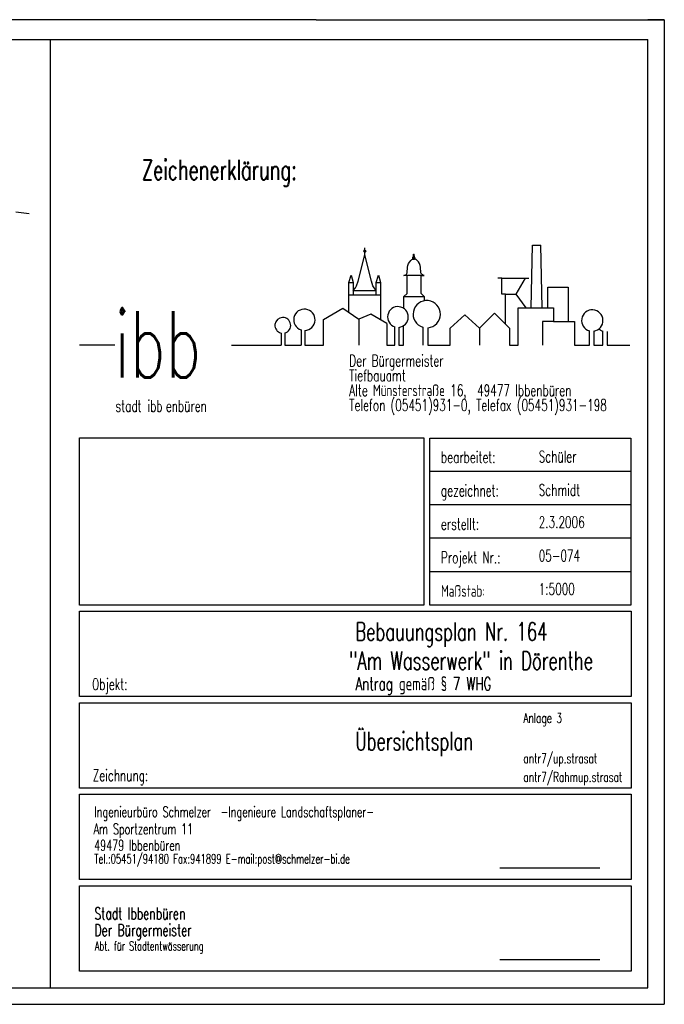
# Model space of a CAD drawing. Extents: x 3408899 to 3411804, y 5788010 to 5789500.
# Tile 11 of 11: x 3410832 to 3411804, y 5788015 to 5789500. Entities that reach past the tile are written whole.
import ezdxf

# ---------------------------------------------------------------- set-up
doc = ezdxf.new("R2010")
doc.units = 0
doc.header["$MEASUREMENT"] = 0
doc.linetypes.add('LINIENART0', pattern=[0])
for name, color, linetype in [('Gewässer', 7, 'Continuous'), ('NULLEBENE', 7, 'Continuous'), ('Rahmen', 7, 'Continuous')]:
    doc.layers.add(name, color=color, linetype=linetype)
doc.styles.add('SIMPLEX', font='simplex')

msp = doc.modelspace()

# ---------------------------------------------------------------- linework, layer by layer
at = {"layer": 'Gewässer', "color": 170, "linetype": 'LINIENART0'}
msp.add_line((3410826.33333, 5789210.8), (3410846.33333, 5789207.86667), dxfattribs=at)
at = {"layer": 'NULLEBENE', "color": 144, "linetype": 'LINIENART0'}
for p, q in [((3411803.78, 5789500.3674), (3411778.78, 5789500.3674)), ((3411352.18, 5789145.6174), (3411352.18, 5789156.4174)), ((3411603.23, 5789065.6174), (3411605.33, 5789160.5174)), ((3411605.33, 5789160.5174), (3411617.58, 5789160.5174)), ((3411619.68, 5789065.6174), (3411617.58, 5789160.5174)), ((3411342.18, 5789105.7674), (3411352.18, 5789145.6174)), ((3411350.83, 5789151.2174), (3411352.48, 5789152.8674)), ((3411350.83, 5789151.2674), (3411352.38, 5789152.8674)), ((3411350.83, 5789151.3674), (3411352.33, 5789152.8674)), ((3411350.83, 5789151.4174), (3411352.23, 5789152.8674)), ((3411350.83, 5789151.5174), (3411352.18, 5789152.8674)), ((3411350.83, 5789151.5674), (3411352.13, 5789152.8674)), ((3411350.88, 5789151.0674), (3411352.63, 5789152.8174)), ((3411350.88, 5789151.1174), (3411352.58, 5789152.8174)), ((3411350.88, 5789151.1674), (3411352.48, 5789152.8174)), ((3411350.88, 5789151.6674), (3411351.98, 5789152.8174)), ((3411350.88, 5789151.7674), (3411351.93, 5789152.8174)), ((3411350.93, 5789150.9174), (3411352.73, 5789152.7674)), ((3411350.93, 5789151.0174), (3411352.68, 5789152.7674)), ((3411350.93, 5789151.8674), (3411351.83, 5789152.7674)), ((3411350.93, 5789150.8174), (3411352.83, 5789152.7174)), ((3411350.93, 5789150.9174), (3411352.78, 5789152.7174)), ((3411350.93, 5789151.9674), (3411351.73, 5789152.7174)), ((3411350.98, 5789150.7174), (3411352.98, 5789152.7174)), ((3411350.98, 5789150.8174), (3411352.88, 5789152.7174)), ((3411351.03, 5789150.6674), (3411352.98, 5789152.6674)), ((3411351.03, 5789152.1174), (3411351.58, 5789152.6674)), ((3411351.03, 5789150.6674), (3411353.03, 5789152.6174)), ((3411351.08, 5789150.5674), (3411353.13, 5789152.6174)), ((3411351.08, 5789150.6174), (3411353.08, 5789152.6174)), ((3411351.13, 5789150.5174), (3411353.18, 5789152.5674)), ((3411351.18, 5789150.4674), (3411353.23, 5789152.5174)), ((3411351.18, 5789150.4174), (3411353.23, 5789152.4674)), ((3411351.23, 5789150.4174), (3411353.28, 5789152.4674)), ((3411351.28, 5789150.3674), (3411353.33, 5789152.4174)), ((3411351.28, 5789150.3174), (3411353.33, 5789152.3674)), ((3411351.33, 5789150.3174), (3411353.38, 5789152.3674)), ((3411351.38, 5789150.2674), (3411353.43, 5789152.3174)), ((3411351.38, 5789150.2174), (3411353.43, 5789152.2674)), ((3411351.43, 5789150.2174), (3411353.48, 5789152.2674)), ((3411351.53, 5789150.2174), (3411353.48, 5789152.1674)), ((3411351.53, 5789150.1674), (3411353.53, 5789152.1174)), ((3411351.58, 5789150.1174), (3411353.58, 5789152.1174)), ((3411351.63, 5789150.0674), (3411353.58, 5789152.0674)), ((3411351.68, 5789150.0674), (3411353.58, 5789152.0174)), ((3411351.73, 5789150.0674), (3411353.63, 5789151.9674)), ((3411351.78, 5789150.0674), (3411353.63, 5789151.8674)), ((3411351.83, 5789150.0174), (3411353.68, 5789151.8674)), ((3411351.88, 5789150.0174), (3411353.68, 5789151.7674)), ((3411351.93, 5789149.9674), (3411353.68, 5789151.7674)), ((3411351.98, 5789149.9674), (3411353.68, 5789151.6674)), ((3411352.08, 5789149.9674), (3411353.68, 5789151.6174)), ((3411352.13, 5789149.9674), (3411353.73, 5789151.5674)), ((3411352.18, 5789149.9674), (3411353.73, 5789151.5174)), ((3411362.18, 5789105.7674), (3411352.18, 5789145.6174)), ((3411352.23, 5789149.9674), (3411353.73, 5789151.4174)), ((3411352.33, 5789149.9674), (3411353.73, 5789151.3674)), ((3411352.38, 5789149.9674), (3411353.73, 5789151.2674)), ((3411352.48, 5789149.9674), (3411353.73, 5789151.2174)), ((3411352.58, 5789149.9674), (3411353.68, 5789151.1174)), ((3411352.63, 5789149.9674), (3411353.68, 5789151.0674)), ((3411352.73, 5789150.0174), (3411353.68, 5789150.9174)), ((3411352.83, 5789150.0674), (3411353.63, 5789150.8174)), ((3411352.98, 5789150.1174), (3411353.58, 5789150.6674)), ((3411423.28, 5789138.4674), (3411425.18, 5789138.9674)), ((3411424.38, 5789138.9674), (3411427.68, 5789142.3174)), ((3411424.38, 5789139.0674), (3411427.68, 5789142.3174)), ((3411424.38, 5789138.8174), (3411427.73, 5789142.2174)), ((3411424.38, 5789138.9174), (3411427.68, 5789142.2174)), ((3411424.38, 5789138.8174), (3411424.48, 5789140.5674)), ((3411424.43, 5789140.2674), (3411427.33, 5789143.1174)), ((3411424.43, 5789140.1174), (3411427.33, 5789143.0174)), ((3411424.43, 5789140.1674), (3411427.33, 5789143.0174)), ((3411424.43, 5789140.0174), (3411427.38, 5789142.9674)), ((3411424.43, 5789139.9674), (3411427.38, 5789142.9174)), ((3411424.43, 5789139.9174), (3411427.43, 5789142.8674)), ((3411424.43, 5789139.8174), (3411427.43, 5789142.8174)), ((3411424.43, 5789139.7674), (3411427.43, 5789142.7674)), ((3411424.43, 5789139.6674), (3411427.48, 5789142.7174)), ((3411424.43, 5789139.5674), (3411427.48, 5789142.6674)), ((3411424.43, 5789139.5174), (3411427.53, 5789142.6174)), ((3411424.43, 5789139.4174), (3411427.58, 5789142.5674)), ((3411424.43, 5789139.3674), (3411427.58, 5789142.5174)), ((3411424.43, 5789139.3174), (3411427.58, 5789142.4674)), ((3411424.43, 5789139.2174), (3411427.63, 5789142.4174)), ((3411424.43, 5789139.1674), (3411427.63, 5789142.3674)), ((3411424.43, 5789138.8174), (3411427.78, 5789142.1674)), ((3411424.48, 5789140.5174), (3411427.23, 5789143.2674)), ((3411424.48, 5789140.5674), (3411427.23, 5789143.2674)), ((3411424.48, 5789140.3674), (3411427.28, 5789143.1674)), ((3411424.48, 5789140.4174), (3411427.23, 5789143.1674)), ((3411424.48, 5789140.5674), (3411424.83, 5789141.7674)), ((3411424.53, 5789140.7674), (3411427.18, 5789143.4174)), ((3411424.53, 5789140.8674), (3411427.13, 5789143.4174)), ((3411424.53, 5789140.6674), (3411427.18, 5789143.3174)), ((3411424.53, 5789138.8674), (3411427.78, 5789142.0674)), ((3411424.58, 5789140.9674), (3411427.08, 5789143.4674)), ((3411424.63, 5789141.0674), (3411427.08, 5789143.5174)), ((3411424.63, 5789138.8674), (3411427.83, 5789142.0674)), ((3411424.68, 5789141.2674), (3411427.08, 5789143.6174)), ((3411424.68, 5789141.1674), (3411427.08, 5789143.5674)), ((3411424.68, 5789138.8674), (3411427.83, 5789142.0174)), ((3411424.73, 5789141.4674), (3411427.03, 5789143.7674)), ((3411424.73, 5789141.3674), (3411427.08, 5789143.7174)), ((3411424.78, 5789141.6674), (3411427.03, 5789143.8674)), ((3411424.78, 5789141.5674), (3411427.03, 5789143.8174)), ((3411424.78, 5789138.9174), (3411427.83, 5789141.9674)), ((3411424.83, 5789141.7674), (3411427.03, 5789143.9674)), ((3411424.83, 5789141.7674), (3411425.28, 5789142.7174)), ((3411424.88, 5789138.9174), (3411427.88, 5789141.9174)), ((3411424.93, 5789141.9174), (3411426.98, 5789144.0174)), ((3411424.93, 5789138.9174), (3411427.93, 5789141.8674)), ((3411424.98, 5789142.0674), (3411426.98, 5789144.0674)), ((3411425.03, 5789142.2174), (3411426.98, 5789144.1174)), ((3411425.03, 5789138.9174), (3411427.93, 5789141.8174)), ((3411425.08, 5789142.3174), (3411426.98, 5789144.2174)), ((3411425.13, 5789138.9174), (3411427.93, 5789141.7674)), ((3411425.18, 5789142.4174), (3411426.98, 5789144.2674)), ((3411425.18, 5789138.9174), (3411427.93, 5789141.7174)), ((3411425.18, 5789138.9674), (3411426.78, 5789139.0674)), ((3411425.23, 5789142.5674), (3411426.98, 5789144.3174)), ((3411425.28, 5789142.7174), (3411426.98, 5789144.3674)), ((3411425.28, 5789142.7174), (3411425.68, 5789143.5674)), ((3411425.28, 5789138.9674), (3411427.98, 5789141.6674)), ((3411425.33, 5789142.8174), (3411426.98, 5789144.4674)), ((3411425.38, 5789142.9674), (3411426.98, 5789144.5174)), ((3411425.38, 5789138.9674), (3411427.98, 5789141.5674)), ((3411425.43, 5789143.0674), (3411426.93, 5789144.5674)), ((3411425.43, 5789138.9674), (3411428.03, 5789141.5674)), ((3411425.53, 5789143.3174), (3411426.93, 5789144.7174)), ((3411425.53, 5789143.2174), (3411426.93, 5789144.6174)), ((3411425.53, 5789138.9674), (3411428.03, 5789141.4674)), ((3411425.58, 5789138.9674), (3411428.03, 5789141.4674)), ((3411425.63, 5789143.6174), (3411426.93, 5789144.9174)), ((3411425.63, 5789143.5674), (3411426.93, 5789144.8674)), ((3411425.63, 5789143.4674), (3411426.93, 5789144.7674)), ((3411425.63, 5789138.9674), (3411428.03, 5789141.3674)), ((3411425.68, 5789143.8674), (3411426.93, 5789145.1174)), ((3411425.68, 5789143.8174), (3411426.93, 5789145.0674)), ((3411425.68, 5789143.7674), (3411426.93, 5789144.9674)), ((3411425.68, 5789143.5674), (3411425.83, 5789144.7174)), ((3411425.73, 5789144.0674), (3411426.93, 5789145.2674)), ((3411425.73, 5789144.0174), (3411426.93, 5789145.2174)), ((3411425.73, 5789138.9674), (3411428.08, 5789141.3674)), ((3411425.78, 5789144.5674), (3411426.93, 5789145.7174)), ((3411425.78, 5789144.4674), (3411426.93, 5789145.6174)), ((3411425.78, 5789144.4174), (3411426.93, 5789145.5674)), ((3411425.78, 5789144.3174), (3411426.93, 5789145.4674)), ((3411425.78, 5789144.2674), (3411426.93, 5789145.4174)), ((3411425.78, 5789144.1674), (3411426.93, 5789145.3174)), ((3411425.78, 5789138.9674), (3411428.08, 5789141.2674)), ((3411425.83, 5789146.1674), (3411426.33, 5789146.6674)), ((3411425.83, 5789146.2174), (3411426.23, 5789146.6674)), ((3411425.83, 5789146.3174), (3411426.18, 5789146.6674)), ((3411425.83, 5789146.3674), (3411426.13, 5789146.6674)), ((3411425.83, 5789146.4174), (3411426.03, 5789146.6674)), ((3411425.83, 5789146.5174), (3411425.98, 5789146.6674)), ((3411425.83, 5789146.5674), (3411425.88, 5789146.6674)), ((3411425.83, 5789144.7174), (3411425.83, 5789146.6174)), ((3411425.83, 5789146.6174), (3411426.93, 5789146.6174)), ((3411425.83, 5789145.5174), (3411426.93, 5789146.6174)), ((3411425.83, 5789145.5674), (3411426.83, 5789146.6174)), ((3411425.83, 5789145.6674), (3411426.78, 5789146.6174)), ((3411425.83, 5789145.7174), (3411426.73, 5789146.6174)), ((3411425.83, 5789145.8174), (3411426.63, 5789146.6174)), ((3411425.83, 5789145.8674), (3411426.58, 5789146.6174)), ((3411425.83, 5789145.9174), (3411426.48, 5789146.6174)), ((3411425.83, 5789146.0174), (3411426.43, 5789146.6174)), ((3411425.83, 5789146.0674), (3411426.38, 5789146.6174)), ((3411425.83, 5789145.4674), (3411426.93, 5789146.5174)), ((3411425.83, 5789145.3674), (3411426.93, 5789146.4674)), ((3411425.83, 5789145.3174), (3411426.93, 5789146.4174)), ((3411425.83, 5789145.2174), (3411426.93, 5789146.3174)), ((3411425.83, 5789145.1674), (3411426.93, 5789146.2674)), ((3411425.83, 5789145.0674), (3411426.93, 5789146.1674)), ((3411425.83, 5789145.0174), (3411426.93, 5789146.1174)), ((3411425.83, 5789144.9674), (3411426.93, 5789146.0674)), ((3411425.83, 5789144.8674), (3411426.93, 5789145.9674)), ((3411425.83, 5789144.8174), (3411426.93, 5789145.9174)), ((3411425.83, 5789144.7174), (3411426.93, 5789145.8174)), ((3411425.83, 5789144.6674), (3411426.93, 5789145.7674)), ((3411425.88, 5789138.9674), (3411428.13, 5789141.2174)), ((3411425.93, 5789138.9674), (3411428.13, 5789141.1674)), ((3411425.98, 5789138.9674), (3411428.13, 5789141.1174)), ((3411426.08, 5789138.9674), (3411428.18, 5789141.0674)), ((3411426.18, 5789139.0174), (3411428.18, 5789140.9674)), ((3411426.23, 5789139.0174), (3411428.18, 5789140.9674)), ((3411427.88, 5789138.9674), (3411426.28, 5789139.0674)), ((3411426.33, 5789139.0174), (3411428.18, 5789140.8674)), ((3411426.38, 5789139.0174), (3411428.23, 5789140.8674)), ((3411426.48, 5789139.0174), (3411428.23, 5789140.7674)), ((3411426.53, 5789139.0174), (3411428.28, 5789140.7674)), ((3411426.58, 5789139.0174), (3411428.28, 5789140.6674)), ((3411426.68, 5789139.0174), (3411428.28, 5789140.6174)), ((3411426.73, 5789139.0174), (3411428.28, 5789140.5674)), ((3411426.83, 5789139.0174), (3411428.28, 5789140.5174)), ((3411426.88, 5789139.0174), (3411428.28, 5789140.4174)), ((3411426.93, 5789144.7174), (3411426.93, 5789146.6174)), ((3411427.08, 5789143.5674), (3411426.93, 5789144.7174)), ((3411426.98, 5789139.0174), (3411428.28, 5789140.3674)), ((3411427.03, 5789139.0174), (3411428.28, 5789140.2674)), ((3411427.48, 5789142.7174), (3411427.08, 5789143.5674)), ((3411427.08, 5789139.0174), (3411428.28, 5789140.2174)), ((3411427.18, 5789139.0174), (3411428.28, 5789140.1174)), ((3411427.23, 5789139.0174), (3411428.33, 5789140.1174)), ((3411427.28, 5789138.9674), (3411428.33, 5789140.0174)), ((3411427.33, 5789138.9674), (3411428.33, 5789139.9674)), ((3411427.43, 5789138.9674), (3411428.33, 5789139.9174)), ((3411427.93, 5789141.7674), (3411427.48, 5789142.7174)), ((3411427.48, 5789138.9674), (3411428.33, 5789139.8174)), ((3411427.58, 5789138.9674), (3411428.33, 5789139.7674)), ((3411427.63, 5789138.9674), (3411428.33, 5789139.6674)), ((3411427.68, 5789138.9674), (3411428.33, 5789139.6174)), ((3411427.78, 5789138.9674), (3411428.33, 5789139.5174)), ((3411427.83, 5789138.9674), (3411428.33, 5789139.4674)), ((3411427.88, 5789138.9174), (3411428.33, 5789139.4174)), ((3411429.78, 5789138.4674), (3411427.88, 5789138.9674)), ((3411428.28, 5789140.5674), (3411427.93, 5789141.7674)), ((3411427.93, 5789138.9174), (3411428.33, 5789139.3174)), ((3411427.98, 5789138.9174), (3411428.33, 5789139.2674)), ((3411428.03, 5789138.9174), (3411428.38, 5789139.2174)), ((3411428.08, 5789138.8674), (3411428.38, 5789139.1674)), ((3411428.18, 5789138.8674), (3411428.38, 5789139.0674)), ((3411428.18, 5789138.8174), (3411428.38, 5789139.0174)), ((3411428.38, 5789138.8174), (3411428.28, 5789140.5674)), ((3411428.28, 5789138.8174), (3411428.38, 5789138.9174)), ((3411428.28, 5789138.8174), (3411428.38, 5789138.8674)), ((3411416.18, 5789118.3674), (3411416.88, 5789126.9674)), ((3411416.88, 5789126.9674), (3411417.38, 5789129.5674)), ((3411417.38, 5789129.5674), (3411418.38, 5789132.5674)), ((3411418.38, 5789132.5674), (3411419.98, 5789135.2674)), ((3411419.98, 5789135.2674), (3411421.58, 5789137.1674)), ((3411421.58, 5789137.1674), (3411423.28, 5789138.4674)), ((3411431.48, 5789137.1674), (3411429.78, 5789138.4674)), ((3411433.08, 5789135.2674), (3411431.48, 5789137.1674)), ((3411434.68, 5789132.5674), (3411433.08, 5789135.2674)), ((3411435.68, 5789129.5674), (3411434.68, 5789132.5674)), ((3411436.18, 5789126.9674), (3411435.68, 5789129.5674)), ((3411436.88, 5789118.3674), (3411436.18, 5789126.9674)), ((3411328.28, 5789103.9674), (3411331.68, 5789115.2174)), ((3411331.68, 5789115.2174), (3411334.83, 5789103.9674)), ((3411369.53, 5789103.9674), (3411372.93, 5789115.2174)), ((3411372.93, 5789115.2174), (3411376.08, 5789103.9674)), ((3411411.38, 5789114.6674), (3411413.98, 5789115.6674)), ((3411415.98, 5789114.6674), (3411411.38, 5789114.6674)), ((3411413.98, 5789115.6674), (3411415.28, 5789116.5674)), ((3411415.28, 5789116.5674), (3411415.78, 5789117.3674)), ((3411415.78, 5789117.3674), (3411416.18, 5789118.3674)), ((3411437.08, 5789114.6674), (3411415.98, 5789114.6674)), ((3411415.98, 5789087.6174), (3411415.98, 5789114.6674)), ((3411437.28, 5789117.3674), (3411436.88, 5789118.3674)), ((3411437.08, 5789087.6174), (3411437.08, 5789114.6674)), ((3411437.08, 5789114.6674), (3411441.68, 5789114.6674)), ((3411437.78, 5789116.5674), (3411437.28, 5789117.3674)), ((3411439.08, 5789115.6674), (3411437.78, 5789116.5674)), ((3411441.68, 5789114.6674), (3411439.08, 5789115.6674)), ((3411558.68, 5789110.6174), (3411552.93, 5789110.6174)), ((3411558.68, 5789086.6174), (3411558.68, 5789110.6174)), ((3411558.68, 5789110.6174), (3411599.43, 5789110.6174)), ((3411594.18, 5789110.6174), (3411580.18, 5789086.6174)), ((3411328.28, 5789085.1674), (3411328.28, 5789103.9674)), ((3411328.28, 5789103.9674), (3411334.83, 5789103.9674)), ((3411334.83, 5789103.9674), (3411334.83, 5789085.1674)), ((3411334.83, 5789091.8174), (3411338.13, 5789096.1674)), ((3411338.13, 5789096.1674), (3411339.78, 5789099.1674)), ((3411339.78, 5789099.1674), (3411342.18, 5789105.7674)), ((3411364.58, 5789099.1674), (3411362.18, 5789105.7674)), ((3411366.23, 5789096.1674), (3411364.58, 5789099.1674)), ((3411369.53, 5789091.8174), (3411366.23, 5789096.1674)), ((3411369.53, 5789085.1674), (3411369.53, 5789103.9674)), ((3411369.53, 5789103.9674), (3411376.08, 5789103.9674)), ((3411376.08, 5789103.9674), (3411376.08, 5789085.1674)), ((3411628.08, 5789065.6174), (3411628.08, 5789096.8174)), ((3411628.08, 5789096.8174), (3411658.88, 5789096.8174)), ((3411658.88, 5789096.8174), (3411658.88, 5789045.3674)), ((3411328.28, 5789085.1674), (3411376.08, 5789085.1674)), ((3411328.28, 5789058.8674), (3411328.28, 5789085.1674)), ((3411334.83, 5789091.8174), (3411369.53, 5789091.8174)), ((3411376.08, 5789085.1674), (3411376.08, 5789048.3674)), ((3411411.08, 5789082.7174), (3411415.98, 5789087.6174)), ((3411411.08, 5789064.9174), (3411411.08, 5789082.7174)), ((3411411.08, 5789082.7174), (3411441.98, 5789082.7174)), ((3411441.98, 5789082.7174), (3411437.08, 5789087.6174)), ((3411441.98, 5789082.7174), (3411441.98, 5789076.3674)), ((3411564.18, 5789086.6174), (3411558.68, 5789086.6174)), ((3411564.18, 5789086.6174), (3411580.18, 5789086.6174)), ((3411564.18, 5789041.6174), (3411564.18, 5789086.6174)), ((3411580.18, 5789086.6174), (3411595.18, 5789065.6174)), ((3411290.28, 5789048.2174), (3411319.08, 5789065.3174)), ((3411319.08, 5789065.3174), (3411343.08, 5789048.5174)), ((3411583.68, 5789009.5174), (3411583.68, 5789065.6174)), ((3411583.68, 5789065.6174), (3411636.83, 5789065.6174)), ((3411636.83, 5789065.6174), (3411636.83, 5789045.3674)), ((3411361.58, 5789056.3174), (3411343.08, 5789048.5174)), ((3411385.68, 5789042.2174), (3411361.58, 5789056.3174)), ((3411481.08, 5789035.3174), (3411503.18, 5789055.2174)), ((3411525.33, 5789035.3174), (3411503.18, 5789055.2174)), ((3411525.33, 5789035.3174), (3411547.88, 5789057.9174)), ((3411570.48, 5789035.3174), (3411547.88, 5789057.9174)), ((3411290.28, 5789009.5174), (3411290.28, 5789048.2174)), ((3411343.08, 5789048.5174), (3411343.08, 5789009.5174)), ((3411385.68, 5789042.2174), (3411385.68, 5789009.5174)), ((3411397.68, 5789009.5174), (3411397.68, 5789037.1174)), ((3411403.63, 5789036.3674), (3411403.63, 5789009.5174)), ((3411410.88, 5789009.5174), (3411410.88, 5789038.5174)), ((3411439.68, 5789036.5174), (3411439.68, 5789009.5174)), ((3411447.43, 5789035.6674), (3411447.43, 5789009.5174)), ((3411481.08, 5789009.5174), (3411481.08, 5789035.3174)), ((3411525.33, 5789035.3174), (3411525.33, 5789009.4174)), ((3411570.48, 5789035.3174), (3411570.48, 5789009.5174)), ((3411636.83, 5789045.3674), (3411620.03, 5789045.3674)), ((3411620.03, 5789045.3674), (3411620.03, 5789009.3174)), ((3411636.83, 5789045.3674), (3411668.33, 5789045.3674)), ((3411668.33, 5789045.3674), (3411668.33, 5789009.3174)), ((3411226.08, 5789027.7674), (3411226.08, 5789009.5174)), ((3411231.88, 5789027.9174), (3411231.88, 5789009.5174)), ((3411256.18, 5789032.4674), (3411256.18, 5789009.5174)), ((3411261.93, 5789031.6674), (3411261.93, 5789009.5174)), ((3411691.08, 5789009.3174), (3411691.08, 5789031.1174)), ((3411697.38, 5789030.7674), (3411697.38, 5789009.3174)), ((3411711.03, 5789009.3174), (3411711.03, 5789030.6174)), ((3411717.63, 5789030.2674), (3411717.63, 5789009.3174)), ((3410975.48, 5789009.3674), (3410922.28, 5789009.3674)), ((3411151.18, 5789009.5174), (3411226.08, 5789009.5174)), ((3411231.88, 5789009.5174), (3411256.18, 5789009.5174)), ((3411261.93, 5789009.5174), (3411290.28, 5789009.5174)), ((3411385.68, 5789009.5174), (3411397.68, 5789009.5174)), ((3411403.63, 5789009.5174), (3411410.88, 5789009.5174)), ((3411447.43, 5789009.5174), (3411481.08, 5789009.5174)), ((3411570.48, 5789009.5174), (3411583.68, 5789009.5174)), ((3411668.33, 5789009.3174), (3411691.08, 5789009.3174)), ((3411697.38, 5789009.3174), (3411711.03, 5789009.3174)), ((3411717.63, 5789009.3174), (3411751.63, 5789009.3174)), ((3411555.93, 5788221.1674), (3411706.63, 5788221.1674)), ((3411555.93, 5788083.1674), (3411706.63, 5788083.1674)), ((3410877.41551, 5788040.0198), (3410878.78, 5788040.3674)), ((3409003.78, 5788015.3674), (3411803.78, 5788015.3674))]:
    msp.add_line(p, q, dxfattribs=at)
at = {"layer": 'NULLEBENE', "color": 145, "linetype": 'LINIENART0'}
for p, q in [((3410922.33, 5788617.3674), (3410922.33, 5788869.8674)), ((3410922.33, 5788869.8674), (3411441.13, 5788869.8674)), ((3411441.13, 5788869.8674), (3411441.13, 5788617.3674)), ((3411450.33, 5788617.3674), (3411450.33, 5788869.4674)), ((3411450.33, 5788869.4674), (3411753.53, 5788869.4674)), ((3411753.53, 5788869.4674), (3411753.53, 5788819.0674)), ((3411753.53, 5788819.0674), (3411450.33, 5788819.0674)), ((3411753.53, 5788819.0674), (3411753.53, 5788768.6674)), ((3411753.53, 5788768.6674), (3411450.33, 5788768.6674)), ((3411753.53, 5788768.6674), (3411753.53, 5788718.2174)), ((3411753.53, 5788718.2174), (3411450.33, 5788718.2174)), ((3411753.53, 5788718.2174), (3411753.53, 5788667.8174)), ((3411753.53, 5788667.8174), (3411450.33, 5788667.8174)), ((3411753.53, 5788667.8174), (3411753.53, 5788617.3674)), ((3411441.13, 5788617.3674), (3410922.33, 5788617.3674)), ((3410922.33, 5788479.3674), (3410922.33, 5788608.1674)), ((3410922.33, 5788608.1674), (3411753.78, 5788608.1674)), ((3411753.53, 5788617.3674), (3411450.33, 5788617.3674)), ((3411753.78, 5788608.1674), (3411753.78, 5788479.3674)), ((3411753.78, 5788479.3674), (3410922.33, 5788479.3674)), ((3410922.33, 5788341.3674), (3410922.33, 5788470.1674)), ((3410922.33, 5788470.1674), (3411753.78, 5788470.1674)), ((3411753.78, 5788470.1674), (3411753.78, 5788341.3674)), ((3411753.78, 5788341.3674), (3410922.33, 5788341.3674)), ((3410922.33, 5788332.1674), (3411753.78, 5788332.1674)), ((3410922.33, 5788203.3674), (3410922.33, 5788332.1174)), ((3411753.78, 5788332.1674), (3411753.78, 5788203.3674)), ((3411753.78, 5788203.3674), (3410922.33, 5788203.3674)), ((3410922.33, 5788065.3674), (3410922.33, 5788194.1674)), ((3410922.33, 5788194.1674), (3411753.78, 5788194.1674)), ((3411753.78, 5788194.1674), (3411753.78, 5788065.3674)), ((3411753.78, 5788065.3674), (3410922.33, 5788065.3674))]:
    msp.add_line(p, q, dxfattribs=at)
at = {"layer": 'NULLEBENE', "color": 161, "linetype": 'LINIENART0'}
for p, q in [((3410878.78, 5788040.3674), (3410878.78, 5788090.3674)), ((3409028.78, 5788040.3674), (3410878.78, 5788040.3674)), ((3410878.78, 5788040.3674), (3411778.78, 5788040.3674))]:
    msp.add_line(p, q, dxfattribs=at)
at = {"layer": 'NULLEBENE', "color": 144, "linetype": 'LINIENART0'}
msp.add_circle((3411352.28, 5789151.4174), 1.45, dxfattribs=at)
for centre, radius, start, end in [((3411402.28, 5789051.9674), 15.65, 274.94596, 252.72238), ((3411445.68, 5789056.1674), 20.55, 274.87927, 253.02029), ((3411228.68, 5789039.3674), 11.9, 285.6144, 257.36663), ((3411261.23, 5789047.7674), 16.1, 272.48955, 251.73373), ((3411695.23, 5789046.7174), 16.1, 277.67698, 255.05711), ((3411715.53, 5789046.7174), 16.6, 230.50401, 254.45742)]:
    msp.add_arc(centre, radius, start, end, dxfattribs=at)
at = {"layer": 'Rahmen', "color": 144, "linetype": 'LINIENART0'}
for p, q in [((3411278.78, 5789500.3674), (3409003.78, 5789500.3674)), ((3411278.78, 5789500.3674), (3411803.78, 5789500.3674)), ((3411803.78, 5789500.3674), (3411803.78, 5788015.3674))]:
    msp.add_line(p, q, dxfattribs=at)
at = {"layer": 'Rahmen', "color": 161, "linetype": 'LINIENART0'}
for p, q in [((3409028.78, 5789470.3674), (3411778.78, 5789470.3674)), ((3410878.78, 5788090.3674), (3410878.78, 5789470.3674)), ((3411778.78, 5788040.3674), (3411778.78, 5789470.3674))]:
    msp.add_line(p, q, dxfattribs=at)

# ---------------------------------------------------------------- texts
at = {"layer": 'NULLEBENE', "color": 144, "linetype": 'LINIENART0', "style": 'SIMPLEX', "width": 0.66046}
for s, height, p in [('ibb', 100, (3410975.48, 5788960.6174)), ('Der Bürgermeister', 17.5, (3411328.88, 5788977.3674)), ('Tiefbauamt', 17.5, (3411328.88, 5788955.0174)), ('Alte Münsterstraße 16,  49477 Ibbenbüren', 17.5, (3411328.88, 5788932.6674)), ('stadt', 17.5, (3410976.73, 5788908.9174)), ('ibb', 17.5, (3411024.73, 5788908.9174)), ('enbüren', 17.5, (3411052.33, 5788908.9174)), ('Telefon (05451)931-0, Telefax (05451)931-198', 17.5, (3411328.88, 5788910.3174)), ('bearbeitet:', 17.5, (3411467.18, 5788831.8174)), ('Schüler', 17.5, (3411614.48, 5788832.7174)), ('gezeichnet:', 17.5, (3411467.18, 5788781.4174)), ('Schmidt', 17.5, (3411614.48, 5788782.3174)), ('erstellt:', 17.5, (3411467.18, 5788730.9674)), ('2.3.2006', 17.5, (3411614.48, 5788733.7674)), ('Projekt Nr.:', 17.5, (3411467.18, 5788680.5674)), ('05-074', 17.5, (3411614.48, 5788683.3174)), ('Maßstab:', 17.5, (3411467.18, 5788630.1174)), ('1:5000', 17.5, (3411614.48, 5788632.9174)), ('"Am Wasserwerk" in Dörenthe', 27.5, (3411328.82559, 5788519.99072)), ('Objekt:', 17.5, (3410941.13, 5788489.4174)), ('Anlage 3', 15, (3411591.43, 5788439.7174)), ('Übersichtsplan', 27.5, (3411338.08, 5788398.5674)), ('antr7/up.strasat', 15, (3411591.43, 5788378.8174)), ('Zeichnung:', 17.5, (3410942.18, 5788351.8674)), ('antr7/Rahmup.strasat', 15, (3411591.43, 5788350.6674)), ('Ingenieurbüro Schmelzer  -Ingenieure Landschaftsplaner-', 16, (3410944.68, 5788297.6174)), ('Am Sportzentrum 11', 16, (3410943.61295, 5788271.81985)), ('49479 Ibbenbüren', 16, (3410944.2959, 5788247.23343)), ('Tel.:05451/94180 Fax:941899 E-mail:post@schmelzer-bi.de', 14, (3410944.63738, 5788227.76919)), ('Stadt Ibbenbüren', 18, (3410944.87059, 5788143.28309)), ('Der Bürgermeister', 18, (3410944.87059, 5788118.21809)), ('Abt. für Stadtentwässerung', 13.5, (3410945.36559, 5788096.57309))]:
    msp.add_text(s, height=height, dxfattribs=at).set_placement(p)
at = {"layer": 'NULLEBENE', "color": 145, "linetype": 'LINIENART0', "style": 'SIMPLEX', "width": 0.66046}
msp.add_text('Bebauungsplan Nr. 164', height=27.5, dxfattribs=at).set_placement((3411338.08, 5788563.8174))
at = {"layer": 'NULLEBENE', "color": 141, "linetype": 'LINIENART0', "style": 'SIMPLEX', "width": 0.66046}
msp.add_text('Antrag gemäß § 7 WHG', height=20, dxfattribs=at).set_placement((3411338.08, 5788488.9174))
at = {"layer": 'Rahmen', "color": 144, "linetype": 'LINIENART0', "style": 'SIMPLEX', "width": 0.66046}
msp.add_text('Zeichenerklärung:', height=30, dxfattribs=at).set_placement((3411016.19988, 5789258.98101))

doc.saveas('drawing.dxf')
